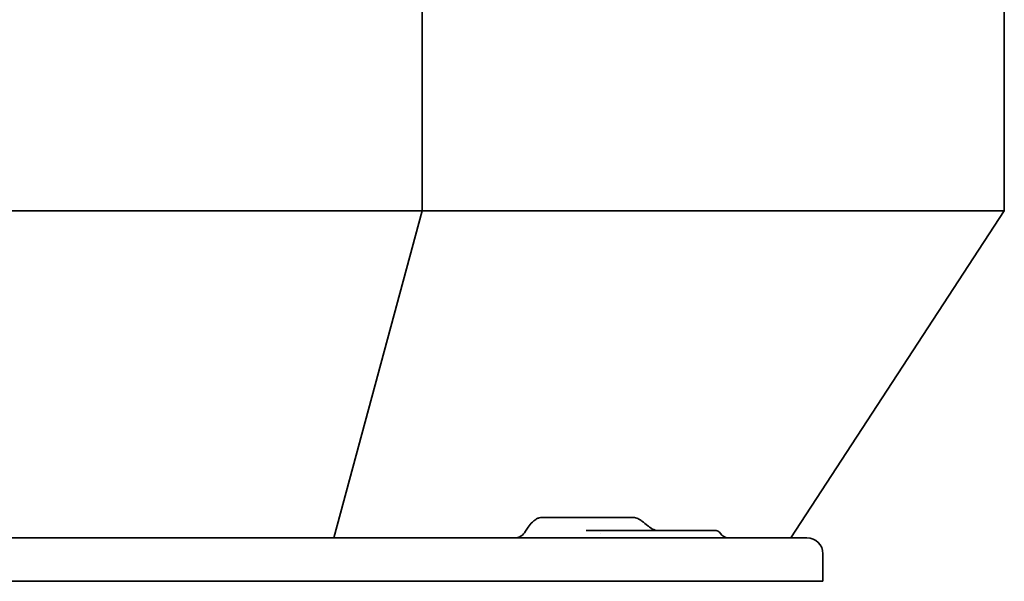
# Model space of a CAD drawing. Header units: millimetres. Extents: x 287 to 973, y 252 to 639.
# Tile 6 of 11: x 633 to 973, y 252 to 446. Entities that reach past the tile are written whole.
import ezdxf

# ---------------------------------------------------------------- set-up
doc = ezdxf.new("R2010")
doc.units = ezdxf.units.MM
doc.header["$LTSCALE"] = 3
doc.layers.add('Krawędzie widoczne(ISO)', color=7, linetype='Continuous', lineweight=35, true_color=0x262659)

msp = doc.modelspace()

# ---------------------------------------------------------------- linework, layer by layer
at = {"layer": 'Krawędzie widoczne(ISO)'}
for p, q in [((771.87, 379.6), (771.87, 588)), ((972.5, 379.6), (972.5, 588)), ((488.13, 379.6), (771.87, 379.6)), ((741.42, 267), (771.87, 379.6)), ((771.87, 379.6), (972.5, 379.6)), ((972.5, 379.6), (899, 267)), ((822.92, 274), (813.06, 274)), ((844.21, 274), (822.92, 274)), ((807.52, 269.22), (808.46, 270.67)), ((842.29, 269.5), (828.46, 269.5)), ((833.28, 268.44), (833.28, 268.44)), ((872.97, 269.5), (842.29, 269.5)), ((900, 267), (360, 267)), ((900, 267), (904.5, 267)), ((910, 261.5), (910, 252)), ((900, 252), (360, 252)), ((900, 252), (910, 252))]:
    msp.add_line(p, q, dxfattribs=at)
for centre, radius, start, end in [((877.3, 270), 3, 209.9994, 270), ((904.5, 261.5), 5.5, 0, 90)]:
    msp.add_arc(centre, radius, start, end, dxfattribs=at)
msp.add_ellipse((805.83, 270), major_axis=(-2.06, -2.8), ratio=0.527741, start_param=0.370642, end_param=1.679639, dxfattribs=at)
for points, knots in [([(808.46, 270.67), (808.86, 271.28), (809.37, 271.9), (810.52, 272.99), (811.02, 273.3), (811.66, 273.66), (811.96, 273.79), (812.54, 273.96), (812.81, 274), (813.06, 274)], [0, 0, 0, 0, 0.2257969, 0.2257969, 0.4754455, 0.4754455, 0.7085341, 0.7085341, 0.924223, 0.924223, 0.924223, 0.924223]), ([(844.21, 274), (844.75, 274), (845.31, 273.91), (846.36, 273.57), (846.87, 273.31), (847.42, 272.92), (847.52, 272.84), (847.61, 272.77)], [0, 0, 0, 0, 0.1669061, 0.1669061, 0.3386574, 0.3386574, 0.3746962, 0.3746962, 0.3746962, 0.3746962]), ([(850.47, 270.52), (851, 270.12), (851.63, 269.82), (852.54, 269.55), (852.88, 269.5), (853.11, 269.5)], [0, 0, 0, 0, 0.2477341, 0.2477341, 0.4171903, 0.4171903, 0.4171903, 0.4171903]), ([(872.97, 269.5), (873.08, 269.5), (873.19, 269.49), (873.41, 269.45), (873.51, 269.43), (873.81, 269.33), (874.01, 269.22), (874.39, 268.94), (874.57, 268.73), (874.7, 268.5)], [0, 0, 0, 0, 0.0331102, 0.0331102, 0.0653673, 0.0653673, 0.1286784, 0.1286784, 0.208479, 0.208479, 0.208479, 0.208479])]:
    msp.add_open_spline(points, degree=3, knots=knots, dxfattribs=at)
for points in [[(847.61, 272.77), (847.61, 272.77), (847.62, 272.77), (847.62, 272.76)], [(847.62, 272.76), (848.3, 272.22), (848.97, 271.68), (849.65, 271.15)], [(849.65, 271.15), (849.91, 270.94), (850.17, 270.74), (850.45, 270.54)]]:
    msp.add_open_spline(points, degree=3, dxfattribs=at)

doc.saveas('drawing.dxf')
